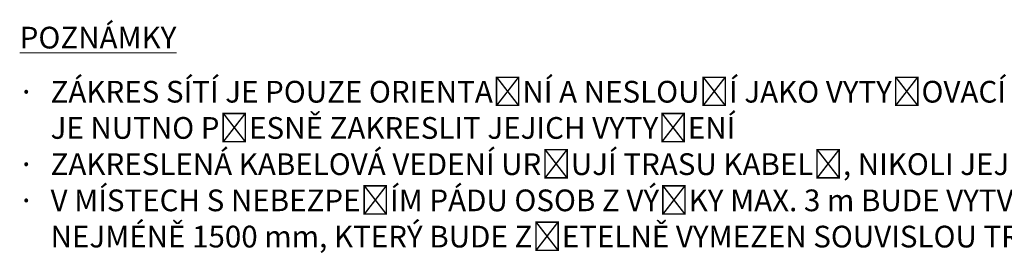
# Model space of a CAD drawing. Header units: millimetres. Extents: x -594446 to -568348, y -1168850 to -1168131.
# Tile 13 of 17: x -593425 to -593402, y -1168185 to -1168180. Entities that reach past the tile are written whole.
import ezdxf

# ---------------------------------------------------------------- set-up
doc = ezdxf.new("R2010")
doc.units = ezdxf.units.MM
doc.layers.add('taf popis', color=7, linetype='Continuous', lineweight=18)
doc.styles.add('Arial CE', font='ARIALN.TTF')

msp = doc.modelspace()

# ---------------------------------------------------------------- texts
at = {"layer": 'taf popis', "char_height": 0.5, "attachment_point": 1, "style": 'Arial CE'}
for s, width, insert in [('{\\LPOZNÁMKY}', 28.37773, (-593424.592, -1168179.966)), ('\\A1;\\pi-1.5,l1.5,t1.5;{\\fSymbol|b0|i0|c2|p18;·^I}ZÁKRES SÍTÍ JE POUZE ORIENTAČNÍ A NESLOUŽÍ JAKO VYTYČOVACÍ VÝKRES, PŘED ZAHÁJENÍM PRACÍ V BLÍZKOSTI SÍTÍ JE NUTNO PŘESNĚ ZAKRESLIT JEJICH VYTYČENÍ\\P{\\fSymbol|b0|i0|c2|p18;·^I}ZAKRESLENÁ KABELOVÁ VEDENÍ URČUJÍ TRASU KABELŮ, NIKOLI JEJICH POČET\\P{\\fSymbol|b0|i0|c2|p18;·^I}V MÍSTECH S NEBEZPEČÍM PÁDU OSOB Z VÝŠKY MAX. 3 m BUDE VYTVOŘEN NEPOCHŮZNÝ BEZPEČNOSTNÍ PÁS ŠIROKÝ NEJMÉNĚ 1500 mm, KTERÝ BUDE ZŘETELNĚ VYMEZEN SOUVISLOU TRVALOU ZELENÍ (KEŘI) O VÝŠCE ALESPOŇ 500 mm', 39.65973, (-593424.63, -1168181.211))]:
    msp.add_mtext_dynamic_manual_height_columns(s, width=width, gutter_width=20, heights=[0], dxfattribs=dict(at, insert=insert))

doc.saveas('drawing.dxf')
